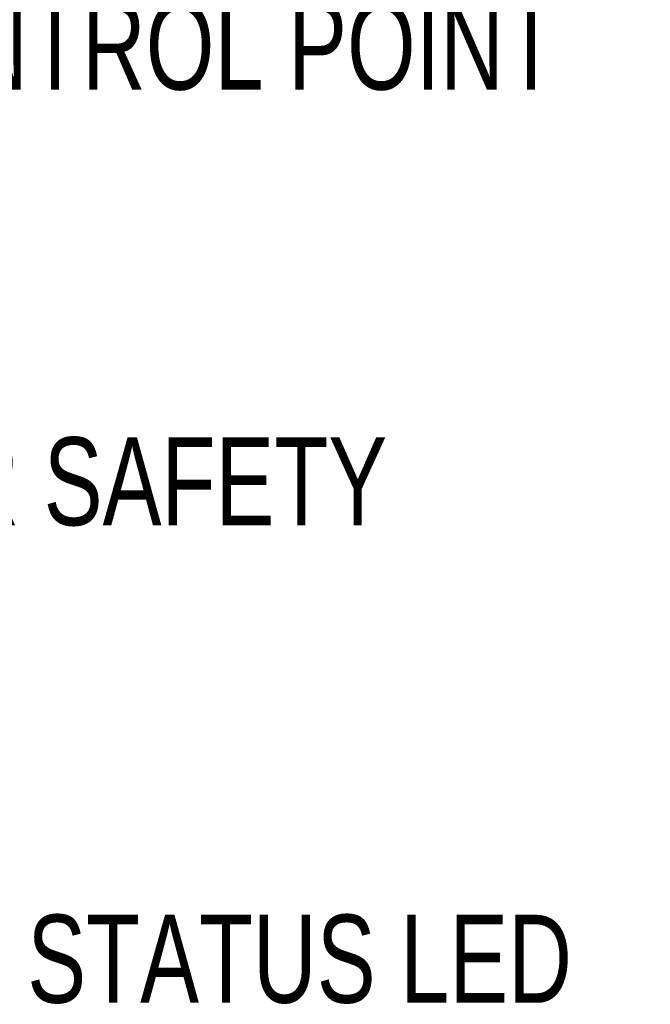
# Model space of a CAD drawing. Header units: millimetres. Extents: x 10 to 549, y 8 to 422.
# Tile 6 of 12: x 328 to 366, y 192 to 251. Entities that reach past the tile are written whole.
import ezdxf

# ---------------------------------------------------------------- set-up
doc = ezdxf.new("R2010")
doc.units = ezdxf.units.MM
doc.layers.add('DIMENSIONS', color=8, linetype='Continuous')
doc.styles.add('SLDTEXTSTYLE0', font='TXT', dxfattribs={"width": 0.75})

# ---------------------------------------------------------------- blocks, each defined once
blk = doc.blocks.new('SW_NOTE_0_4')
at = {"layer": 'DIMENSIONS', "color": 0, "ltscale": 2, "attachment_point": 1, "style": 'SLDTEXTSTYLE0'}
for s, insert, char_height in [('LASER SAFETY', (1.03, 1.656), 5.29167), ('LABEL', (1.03, -7.4), 5.2917)]:
    blk.add_mtext(s, dxfattribs=dict(at, insert=insert, char_height=char_height))
blk = doc.blocks.new('SW_NOTE_0_6')
at = {"layer": 'DIMENSIONS', "color": 0, "ltscale": 2, "char_height": 5.29167, "attachment_point": 1, "style": 'SLDTEXTSTYLE0'}
for s, insert in [('TEMPERATURE', (-56.797, 10.743)), ('CONTROL POINT', (-56.797, 1.688))]:
    blk.add_mtext(s, dxfattribs=dict(at, insert=insert))

msp = doc.modelspace()

# ---------------------------------------------------------------- block references
at = {"layer": 'DIMENSIONS', "ltscale": 2}
for name, p in [('SW_NOTE_0_6', (373.257, 250.666)), ('SW_NOTE_0_4', (309.288, 224.499))]:
    msp.add_blockref(name, p, dxfattribs=at)

# ---------------------------------------------------------------- texts
at = {"layer": 'DIMENSIONS', "ltscale": 2, "insert": (328.208, 197.445), "char_height": 5.2917, "attachment_point": 1, "style": 'SLDTEXTSTYLE0'}
msp.add_mtext('STATUS LED', dxfattribs=at)

doc.saveas('drawing.dxf')
